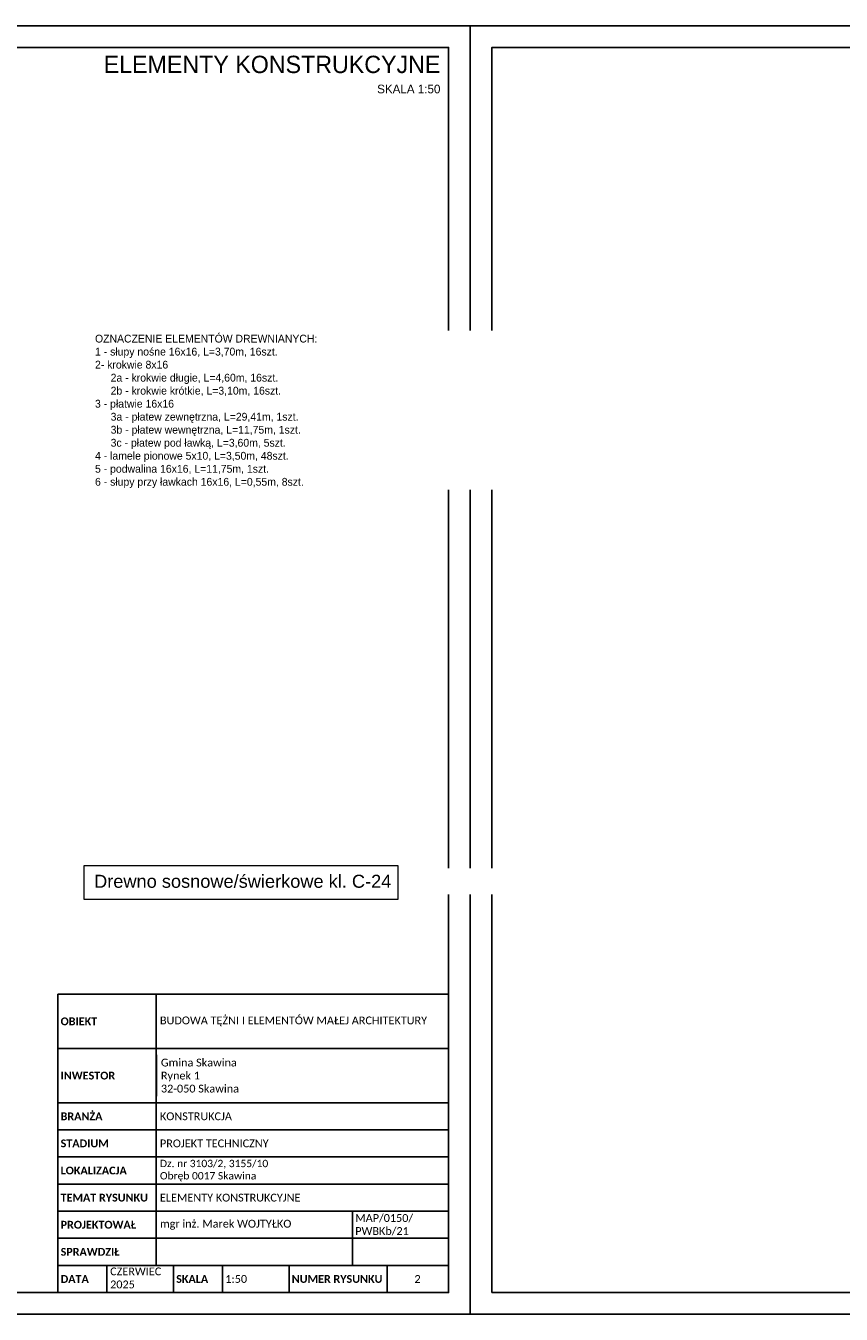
# Model space of a CAD drawing. Header units: millimetres. Extents: x 219841 to 236232, y -126388 to -112129.
# Tile 8 of 30: x 225850 to 226790, y -113614 to -112129. Entities that reach past the tile are written whole.
import ezdxf

# ---------------------------------------------------------------- set-up
doc = ezdxf.new("R2010")
doc.units = ezdxf.units.MM
for name, color, linetype, lineweight in [('A-WIDOKOWA', 7, 'Continuous', 25), ('Opis', 41, 'Continuous', 9), ('tekst', 31, 'Continuous', 9), ('widokowa', 151, 'Continuous', 18), ('WYMIARY', 77, 'Continuous', 9)]:
    doc.layers.add(name, color=color, linetype=linetype, lineweight=lineweight)
doc.styles.add('SIMPLEX', font='GOTHIC.TTF')
doc.styles.get("Standard").update_dxf_attribs({"font": 'GOTHIC.TTF'})

# ---------------------------------------------------------------- blocks, each defined once
blk = doc.blocks.new('zw$61FA')
for points in [[(0, 562.5), (226.2, 562.5), (226.2, 437.5), (0, 437.5), (0, 562.5)], [(0, 437.5), (226.2, 437.5), (226.2, 375), (0, 375), (0, 437.5)], [(0, 375), (226.2, 375), (226.2, 312.5), (0, 312.5), (0, 375)], [(0, 312.5), (226.2, 312.5), (226.2, 250), (0, 250), (0, 312.5)], [(0, 250), (226.2, 250), (226.2, 187.5), (0, 187.5), (0, 250)], [(0, 187.5), (226.2, 187.5), (226.2, 125), (0, 125), (0, 187.5)], [(226.2, 187.5), (678.7, 187.5), (678.7, 125), (226.2, 125), (226.2, 187.5)], [(678.7, 187.5), (900, 187.5), (900, 125), (678.7, 125), (678.7, 187.5)], [(0, 125), (226.2, 125), (226.2, 62.5), (0, 62.5), (0, 125)], [(226.2, 125), (678.7, 125), (678.7, 62.5), (226.2, 62.5), (226.2, 125)], [(678.7, 125), (900, 125), (900, 62.5), (678.7, 62.5), (678.7, 125)]]:
    blk.add_lwpolyline(points)
for points in [[(226.2, 437.5), (900, 437.5), (900, 375), (226.2, 375)], [(226.2, 375), (900, 375), (900, 312.5), (226.2, 312.5)], [(226.2, 250), (900, 250), (900, 187.5), (226.2, 187.5)], [(0, 62.5), (113.1, 62.5), (113.1, 0), (0, 0)], [(113.1, 62.5), (266.2, 62.5), (266.2, 0), (113.1, 0)], [(266.2, 62.5), (379.3, 62.5), (379.3, 0), (266.2, 0)], [(379.3, 62.5), (532.4, 62.5), (532.4, 0), (379.3, 0)], [(532.4, 62.5), (758.7, 62.5), (758.7, 0), (532.4, 0)], [(758.7, 62.5), (900, 62.5), (900, 0), (758.7, 0)]]:
    blk.add_lwpolyline(points, close=True)
at = {"layer": 'tekst', "char_height": 18}
for s, insert, width, attachment_point in [('\\pxql;{\\fCalibri|b1|i0|c238|p34; OBIEKT}', (108.1, 625), 216.222, 5), ('\\pxql;{\\fCalibri|b1|i0|c238|p34; INWESTOR}', (108.1, 500), 216.222, 5), ('\\pxql;{\\fCalibri|b1|i0|c238|p34; BRANŻA}', (108.1, 406.2), 216.222, 5), ('{\\fCalibri|b0|i0|c238|p34;KONSTRUKCJA}', (235.1, 406.2), 462.4, 4), ('\\pxql;{\\fCalibri|b1|i0|c238|p34; STADIUM}', (108.1, 343.7), 216.222, 5), ('{\\fCalibri|b0|i0|c238|p34;PROJEKT TECHNICZNY}', (235.1, 343.7), 664.9, 4), ('\\pxql;{\\fCalibri|b1|i0|c238|p34; LOKALIZACJA}', (108.1, 281.2), 216.222, 5), ('\\pxql;{\\fCalibri|b1|i0|c238|p34; TEMAT RYSUNKU}', (108.1, 218.7), 216.222, 5), ('\\pxql;{\\fCalibri|b0|i0|c238|p34; MAP/0150/\\P PWBKb/21}', (786.8, 156.2), 216.222, 5), ('\\pxql;{\\fCalibri|b1|i0|c238|p34; PROJEKTOWAŁ}', (108.1, 156.2), 216.222, 5), ('\\pxql;{\\fCalibri|b0|i0|c238|p34;mgr inż. Marek WOJTYŁKO}', (456.9, 156.2), 443.567, 5), ('\\pxql;{\\fCalibri|b1|i0|c238|p34; SPRAWDZIŁ}', (108.1, 93.7), 216.222, 5), ('\\pxql;{\\fCalibri|b1|i0|c238|p34; DATA}', (56.6, 31.2), 113.111, 5), ('\\pxql;{\\fCalibri|b0|i0|c238|p34;CZERWIEC\\P2025}', (228.5, 33.6), 216.222, 5), ('\\pxql;{\\fCalibri|b1|i0|c238|p34; SKALA}', (322.8, 31.2), 113.111, 5)]:
    blk.add_mtext(s, dxfattribs=dict(at, insert=insert, width=width, attachment_point=attachment_point))
at = {"layer": 'tekst', "insert": (235.1, 625), "char_height": 18, "width": 664.9, "attachment_point": 4, "bg_fill": 2}
blk.add_mtext('\\A1;\\fCalibri|b0|i0|c238|p34;BUDOWA TĘŻNI I ELEMENTÓW MAŁEJ ARCHITEKTURY', dxfattribs=at)
blk.add_lwpolyline([(0, 687.5), (226.2, 687.5), (226.2, 562.5), (0, 562.5), (0, 687.5)])
at = {"layer": 'tekst', "insert": (235.1, 281.2), "char_height": 17, "width": 664.9, "attachment_point": 4, "bg_fill": 2}
blk.add_mtext('{\\fCalibri|b0|i0|c238|p34;Dz. nr 3103/2, 3155/10\\PObręb 0017 Skawina}', dxfattribs=at)
blk.add_lwpolyline([(226.2, 312.5), (900, 312.5), (900, 250), (226.2, 250)], close=True)
at = {"layer": 'tekst', "insert": (237.3, 500), "char_height": 18, "width": 664.9, "attachment_point": 4, "bg_fill": 2}
blk.add_mtext('{\\fCalibri|b0|i0|c238|p34;\\C256;Gmina Skawina\\PRynek 1\\P32-050 Skawina}', dxfattribs=at)
for points in [[(226.2, 687.5), (900, 687.5), (900, 562.5), (226.2, 562.5)], [(226.2, 562.5), (900, 562.5), (900, 437.5), (226.2, 437.5)]]:
    blk.add_lwpolyline(points, close=True)

msp = doc.modelspace()

# ---------------------------------------------------------------- linework, layer by layer
for points in [[(226000.59, -113463.6), (226337.48, -113463.6), (226337.48, -113494.85), (226000.59, -113494.85)], [(226077.15, -113557.35), (226153.7, -113557.35), (226153.7, -113588.6), (226077.15, -113588.6)], [(226153.7, -113557.35), (226266.81, -113557.35), (226266.81, -113588.6), (226153.7, -113588.6)], [(226266.81, -113557.35), (226337.48, -113557.35), (226337.48, -113588.6), (226266.81, -113588.6)]]:
    msp.add_lwpolyline(points, close=True)
at = {"layer": 'A-WIDOKOWA'}
msp.add_lwpolyline([(226387.48, -113588.6), (228437.48, -113588.6), (228437.48, -112153.6), (226387.48, -112153.6)], close=True, dxfattribs=at)
at = {"layer": 'Defpoints'}
for points in [[(224262.48, -113613.6), (226362.48, -113613.6), (226362.48, -112128.6), (224262.48, -112128.6)], [(226362.48, -113613.6), (228462.48, -113613.6), (228462.48, -112128.6), (226362.48, -112128.6)]]:
    msp.add_lwpolyline(points, close=True, dxfattribs=at)

# ---------------------------------------------------------------- texts
at = {"layer": 'tekst', "char_height": 9}
for s, insert, width, attachment_point in [('{\\fCalibri|b0|i0|c238|p34;ELEMENTY KONSTRUKCYJNE}', (226005.03, -113479.23), 332.45, 4), ('\\pxql;{\\fCalibri|b0|i0|c238|p34; 1:50}', (226115.42, -113572.98), 76.5556, 5), ('\\pxql;{\\fCalibri|b1|i0|c238|p34; NUMER RYSUNKU}', (226207.76, -113572.98), 108.1112, 5)]:
    msp.add_mtext(s, dxfattribs=dict(at, insert=insert, width=width, attachment_point=attachment_point))
at = {"layer": 'WYMIARY', "insert": (226328.07, -112163.13), "char_height": 20, "width": 389.8333, "attachment_point": 3}
msp.add_mtext('ELEMENTY KONSTRUKCYJNE\\P{\\H0.5x;SKALA 1:50}', dxfattribs=at)

# ---------------------------------------------------------------- next in the draw order: block references
at = {"xscale": 0.5, "yscale": 0.5, "zscale": 0.5}
msp.add_blockref('zw$61FA', (225887.48, -113588.6), dxfattribs=at)

# ---------------------------------------------------------------- next in the draw order: linework, layer by layer
at = {"layer": 'A-WIDOKOWA'}
msp.add_lwpolyline([(224287.48, -113588.6), (226337.48, -113588.6), (226337.48, -112153.6), (224287.48, -112153.6)], close=True, dxfattribs=at)

# ---------------------------------------------------------------- next in the draw order: texts
at = {"layer": 'tekst', "insert": (226336.46, -113572.98), "char_height": 9, "width": 76.5556, "attachment_point": 5}
msp.add_mtext('\\pxql;{\\fCalibri|b0|i0|c238|p34;2}', dxfattribs=at)

# ---------------------------------------------------------------- next in the draw order: texts
at = {"layer": 'Opis', "insert": (226273.74, -112573.05), "char_height": 9, "width": 687.0325, "attachment_point": 5, "bg_fill": 2}
msp.add_mtext('\\pxb0.555556,ql,t0;OZNACZENIE ELEMENTÓW DREWNIANYCH:\\P1 - słupy nośne 16x16, L=3,70m, 16szt.\\P\\pt0,2;2- krokwie 8x16\\P^I2a - krokwie długie, L=4,60m, 16szt.\\P^I2b - krokwie krótkie, L=3,10m, 16szt.\\P3 - płatwie 16x16\\P^I3a - płatew zewnętrzna, L=29,41m, 1szt.\\P^I3b{\\fCentury Gothic|b0|i0|c238|p34; - płatew wewnętrzna}, L=11,75m, 1szt.\\P^I3c - płatew pod ławką, L=3,60m, 5szt.\\P4 - lamele pionowe 5x10, L=3,50m, 48szt.\\P5 - podwalina 16x16, L=11,75m, 1szt.\\P6 - słupy przy ławkach 16x16, L=0,55m, 8szt.', dxfattribs=at)
at = {"layer": 'tekst', "ltscale": 70, "insert": (226284.52, -113114.72), "char_height": 15, "width": 710.665, "attachment_point": 5, "style": 'SIMPLEX', "bg_fill": 2}
msp.add_mtext('\\pxql;{\\fArial|b0|i0|c238|p34;Drewno sosnowe/świerkowe kl. C-24}', dxfattribs=at)

# ---------------------------------------------------------------- next in the draw order: linework, layer by layer
at = {"layer": 'widokowa'}
msp.add_lwpolyline([(225917.78, -113096.54), (226279.17, -113096.54), (226279.17, -113135.44), (225917.78, -113135.44)], close=True, dxfattribs=at)

doc.saveas('drawing.dxf')
